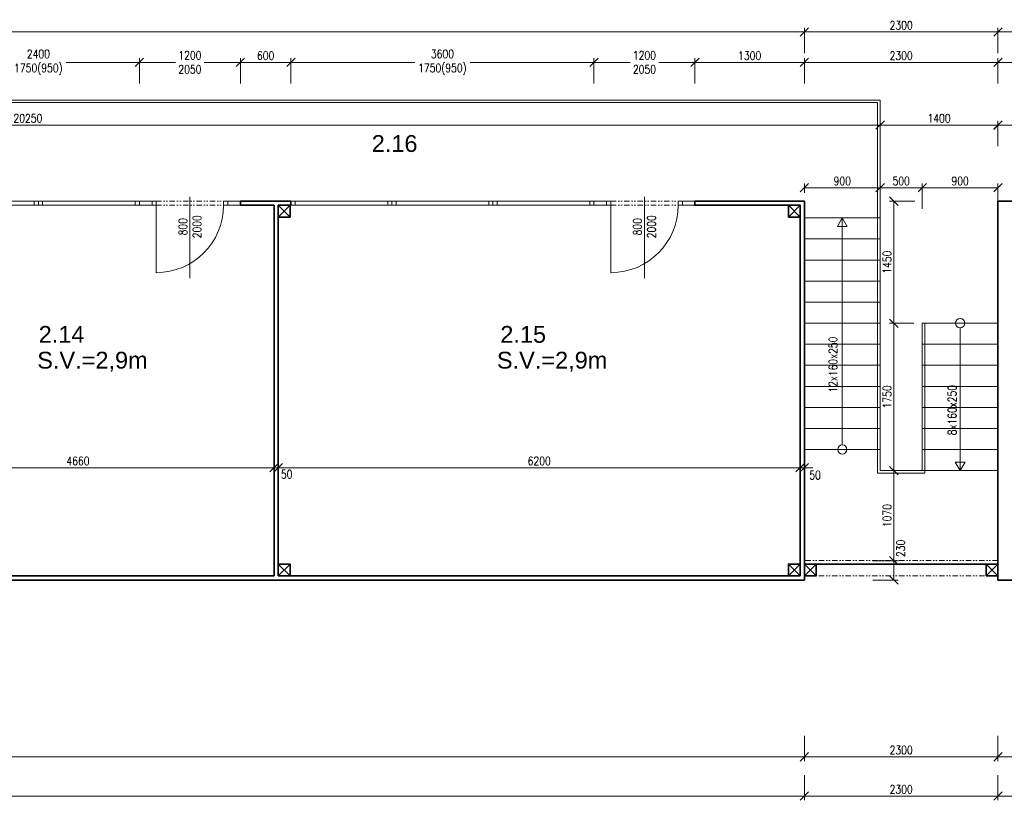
# Model space of a CAD drawing. Header units: millimetres. Extents: x -485339 to 286898, y -1189934 to 1602269.
# Tile 108 of 230: x 60123 to 71820, y -1083142 to -1073871. Entities that reach past the tile are written whole.
import ezdxf

# ---------------------------------------------------------------- set-up
doc = ezdxf.new("R2010")
doc.units = ezdxf.units.MM
doc.header["$LTSCALE"] = 10
doc.linetypes.add('DĚLICÍ2', pattern=[15.875, 6.35, -3.175, 0, -3.175, 0, -3.175])
doc.layers.get('Defpoints').update_dxf_attribs({"lineweight": 0})
for name, color, linetype, lineweight in [('St__otvory_dveře', 40, 'Continuous', 18), ('St_kóty', 132, 'Continuous', 18), ('St_otvory_okna', 40, 'Continuous', 18), ('St_plocha_místnosti', 250, 'Continuous', 18), ('St_popis', 250, 'Continuous', 18), ('St_popis_otvory', 40, 'Continuous', 18), ('St_sloupy_konstrukce haly', 5, 'Continuous', 35), ('St_sloupy_opláštění_půdorys', 25, 'Continuous', 35), ('St_čáry_nad', 250, 'DĚLICÍ2', 18), ('St_čáry_obrys', 5, 'Continuous', 35), ('St_čáry_plné', 250, 'Continuous', 18)]:
    doc.layers.add(name, color=color, linetype=linetype, lineweight=lineweight)
doc.styles.add('Andy', font='arial.ttf')
doc.styles.get("Standard").update_dxf_attribs({"font": 'simplex.shx', "width": 0.8})
doc.linetypes.add('ZIGZAG', pattern='A,0.00254,-5.08,[131,ltypeshp.shx,S=5.08,R=0,X=-5.08,Y=0],-10.16,[131,ltypeshp.shx,S=5.08,R=180,X=5.08,Y=0],-5.08', length=20.32254)
doc.dimstyles.new('stavebníM50 vnitřní', dxfattribs={"dimtxt": 100, "dimasz": 100, "dimexe": 50, "dimexo": 100, "dimgap": 30, "dimtad": 1, "dimdec": 0, "dimtxsty": 'Standard', "dimblk": 'OBLIQUE', "dimcen": 2.5, "dimclrd": 256, "dimclre": 256, "dimclrt": 256, "dimadec": 0, "dimazin": 0, "dimtfac": 1, "dimtdec": 0, "dimtmove": 2, "dimatfit": 2, "dimldrblk": 'OBLIQUE', "dimfxl": 250, "dimfxlon": 1, "dimlwd": -1, "dimlwe": -1, "dimarcsym": 0})

# ---------------------------------------------------------------- blocks, each defined once
blk = doc.blocks.new('G$C51AC4435')
at = {"layer": 'St__otvory_dveře', "ltscale": 2}
for points in [[(0, 0), (50, 0), (50, -150), (0, -150)], [(0, -150), (50, -150), (50, -200), (0, -200)], [(0, -1050), (50, -1050), (50, -1000), (0, -1000)], [(0, -1200), (50, -1200), (50, -1050), (0, -1050)]]:
    blk.add_lwpolyline(points, close=True, dxfattribs=at)
at = {"layer": 'St__otvory_dveře', "linetype": 'DĚLICÍ2'}
for points in [[(0, -1000), (0, -200)], [(50, -1000), (50, -200)]]:
    blk.add_lwpolyline(points, dxfattribs=at)
at = {"layer": 'St__otvory_dveře', "ltscale": 2}
blk.add_lwpolyline([(50, -1000), (850, -1000)], dxfattribs=at)
blk.add_arc((50, -1000), 800, 0, 90, dxfattribs=at)
blk = doc.blocks.new('G$C325A9F68')
at = {"layer": 'St_otvory_okna', "ltscale": 2}
for points in [[(0, 0), (1200, 0), (1200, 50), (0, 50)], [(0, 0), (50, 0), (50, 50), (0, 50)], [(1200, 0), (1150, 0), (1150, 50), (1200, 50)]]:
    blk.add_lwpolyline(points, close=True, dxfattribs=at)
blk = doc.blocks.new('G$C2F820337')
at = {"layer": 'St_sloupy_opláštění_půdorys', "ltscale": 2}
blk.add_lwpolyline([(-70, -70), (70, -70), (70, 70), (-70, 70)], close=True, dxfattribs=at)
for points in [[(-70, 70), (70, -70)], [(70, 70), (-70, -70)]]:
    blk.add_lwpolyline(points, dxfattribs=at)
blk = doc.blocks.new('_OBLIQUE')
at = {"color": 0, "linetype": 'ByBlock'}
blk.add_line((-0.5, -0.5), (0.5, 0.5), dxfattribs=at)
blk = doc.blocks.new('*D6206')
at = {"layer": 'Defpoints', "color": 0}
for p in [(61545, -1074378), (59145, -1076026), (61545, -1076051)]:
    blk.add_point(p, dxfattribs=at)
at = {"layer": 'St_kóty'}
for p, q in [((59145, -1074628), (59145, -1074328)), ((59145, -1074378), (60016, -1074378)), ((61545, -1074378), (60674, -1074378)), ((61545, -1074628), (61545, -1074328))]:
    blk.add_line(p, q, dxfattribs=at)
at = {"layer": 'St_kóty', "linetype": 'ByBlock', "xscale": 100, "yscale": 100, "zscale": 100, "rotation": 180}
blk.add_blockref('_OBLIQUE', (59145, -1074378), dxfattribs=at)
at = {"layer": 'St_kóty', "linetype": 'ByBlock', "xscale": 100, "yscale": 100, "zscale": 100}
blk.add_blockref('_OBLIQUE', (61545, -1074378), dxfattribs=at)
at = {"layer": 'St_kóty', "insert": (60345, -1074378), "char_height": 100, "attachment_point": 5}
blk.add_mtext('2400\\P1750(950)', dxfattribs=at)
blk = doc.blocks.new('*D6207')
at = {"layer": 'Defpoints', "color": 0}
for p in [(62745, -1074378), (61545, -1076051), (62745, -1076051)]:
    blk.add_point(p, dxfattribs=at)
at = {"layer": 'St_kóty'}
for p, q in [((61545, -1074628), (61545, -1074328)), ((61545, -1074378), (61974, -1074378)), ((62745, -1074378), (62316, -1074378)), ((62745, -1074628), (62745, -1074328))]:
    blk.add_line(p, q, dxfattribs=at)
at = {"layer": 'St_kóty', "linetype": 'ByBlock', "xscale": 100, "yscale": 100, "zscale": 100, "rotation": 180}
blk.add_blockref('_OBLIQUE', (61545, -1074378), dxfattribs=at)
at = {"layer": 'St_kóty', "linetype": 'ByBlock', "xscale": 100, "yscale": 100, "zscale": 100}
blk.add_blockref('_OBLIQUE', (62745, -1074378), dxfattribs=at)
at = {"layer": 'St_kóty', "insert": (62145, -1074378), "char_height": 100, "attachment_point": 5}
blk.add_mtext('1200\\P2050', dxfattribs=at)
blk = doc.blocks.new('*D6208')
at = {"layer": 'Defpoints', "color": 0}
for p in [(63345, -1074378), (62745, -1076051), (63345, -1076051)]:
    blk.add_point(p, dxfattribs=at)
at = {"layer": 'St_kóty'}
for p, q in [((62745, -1074628), (62745, -1074328)), ((62745, -1074378), (63345, -1074378)), ((63345, -1074628), (63345, -1074328))]:
    blk.add_line(p, q, dxfattribs=at)
at = {"layer": 'St_kóty', "linetype": 'ByBlock', "xscale": 100, "yscale": 100, "zscale": 100, "rotation": 180}
blk.add_blockref('_OBLIQUE', (62745, -1074378), dxfattribs=at)
at = {"layer": 'St_kóty', "linetype": 'ByBlock', "xscale": 100, "yscale": 100, "zscale": 100}
blk.add_blockref('_OBLIQUE', (63345, -1074378), dxfattribs=at)
at = {"layer": 'St_kóty', "insert": (63045, -1074298), "char_height": 100, "attachment_point": 5}
blk.add_mtext('600', dxfattribs=at)
blk = doc.blocks.new('*D6209')
at = {"layer": 'Defpoints', "color": 0}
for p in [(66945, -1074378), (63345, -1076051), (66945, -1076051)]:
    blk.add_point(p, dxfattribs=at)
at = {"layer": 'St_kóty'}
for p, q in [((63345, -1074628), (63345, -1074328)), ((63345, -1074378), (64816, -1074378)), ((66945, -1074378), (65474, -1074378)), ((66945, -1074628), (66945, -1074328))]:
    blk.add_line(p, q, dxfattribs=at)
at = {"layer": 'St_kóty', "linetype": 'ByBlock', "xscale": 100, "yscale": 100, "zscale": 100, "rotation": 180}
blk.add_blockref('_OBLIQUE', (63345, -1074378), dxfattribs=at)
at = {"layer": 'St_kóty', "linetype": 'ByBlock', "xscale": 100, "yscale": 100, "zscale": 100}
blk.add_blockref('_OBLIQUE', (66945, -1074378), dxfattribs=at)
at = {"layer": 'St_kóty', "insert": (65145, -1074378), "char_height": 100, "attachment_point": 5}
blk.add_mtext('3600\\P1750(950)', dxfattribs=at)
blk = doc.blocks.new('*D6210')
at = {"layer": 'Defpoints', "color": 0}
for p in [(68145, -1074378), (66945, -1076051), (68145, -1076051)]:
    blk.add_point(p, dxfattribs=at)
at = {"layer": 'St_kóty'}
for p, q in [((66945, -1074628), (66945, -1074328)), ((66945, -1074378), (67374, -1074378)), ((68145, -1074378), (67716, -1074378)), ((68145, -1074628), (68145, -1074328))]:
    blk.add_line(p, q, dxfattribs=at)
at = {"layer": 'St_kóty', "linetype": 'ByBlock', "xscale": 100, "yscale": 100, "zscale": 100, "rotation": 180}
blk.add_blockref('_OBLIQUE', (66945, -1074378), dxfattribs=at)
at = {"layer": 'St_kóty', "linetype": 'ByBlock', "xscale": 100, "yscale": 100, "zscale": 100}
blk.add_blockref('_OBLIQUE', (68145, -1074378), dxfattribs=at)
at = {"layer": 'St_kóty', "insert": (67545, -1074378), "char_height": 100, "attachment_point": 5}
blk.add_mtext('1200\\P2050', dxfattribs=at)
blk = doc.blocks.new('*D6211')
at = {"layer": 'Defpoints', "color": 0}
for p in [(69445, -1074378), (68145, -1076051), (69445, -1076026)]:
    blk.add_point(p, dxfattribs=at)
at = {"layer": 'St_kóty'}
for p, q in [((68145, -1074628), (68145, -1074328)), ((68145, -1074378), (69445, -1074378)), ((69445, -1074628), (69445, -1074328))]:
    blk.add_line(p, q, dxfattribs=at)
at = {"layer": 'St_kóty', "linetype": 'ByBlock', "xscale": 100, "yscale": 100, "zscale": 100, "rotation": 180}
blk.add_blockref('_OBLIQUE', (68145, -1074378), dxfattribs=at)
at = {"layer": 'St_kóty', "linetype": 'ByBlock', "xscale": 100, "yscale": 100, "zscale": 100}
blk.add_blockref('_OBLIQUE', (69445, -1074378), dxfattribs=at)
at = {"layer": 'St_kóty', "insert": (68795, -1074298), "char_height": 100, "attachment_point": 5}
blk.add_mtext('1300', dxfattribs=at)
blk = doc.blocks.new('*D6212')
at = {"layer": 'Defpoints', "color": 0}
for p in [(71745, -1074378), (69445, -1076026), (71745, -1076026)]:
    blk.add_point(p, dxfattribs=at)
at = {"layer": 'St_kóty'}
for p, q in [((69445, -1074628), (69445, -1074328)), ((69445, -1074378), (71745, -1074378)), ((71745, -1074628), (71745, -1074328))]:
    blk.add_line(p, q, dxfattribs=at)
at = {"layer": 'St_kóty', "linetype": 'ByBlock', "xscale": 100, "yscale": 100, "zscale": 100, "rotation": 180}
blk.add_blockref('_OBLIQUE', (69445, -1074378), dxfattribs=at)
at = {"layer": 'St_kóty', "linetype": 'ByBlock', "xscale": 100, "yscale": 100, "zscale": 100}
blk.add_blockref('_OBLIQUE', (71745, -1074378), dxfattribs=at)
at = {"layer": 'St_kóty', "insert": (70595, -1074298), "char_height": 100, "attachment_point": 5}
blk.add_mtext('2300', dxfattribs=at)
blk = doc.blocks.new('*D6213')
at = {"layer": 'Defpoints', "color": 0}
for p in [(70345, -1075867), (69445, -1076026), (70345, -1076026)]:
    blk.add_point(p, dxfattribs=at)
at = {"layer": 'St_kóty'}
for p, q in [((69445, -1075926), (69445, -1075817)), ((70345, -1075926), (70345, -1075817)), ((69445, -1075867), (70345, -1075867))]:
    blk.add_line(p, q, dxfattribs=at)
at = {"layer": 'St_kóty', "linetype": 'ByBlock', "xscale": 100, "yscale": 100, "zscale": 100, "rotation": 180}
blk.add_blockref('_OBLIQUE', (69445, -1075867), dxfattribs=at)
at = {"layer": 'St_kóty', "linetype": 'ByBlock', "xscale": 100, "yscale": 100, "zscale": 100}
blk.add_blockref('_OBLIQUE', (70345, -1075867), dxfattribs=at)
at = {"layer": 'St_kóty', "insert": (69895, -1075787), "char_height": 100, "attachment_point": 5}
blk.add_mtext('900', dxfattribs=at)
blk = doc.blocks.new('*D6214')
at = {"layer": 'Defpoints', "color": 0}
for p in [(70845, -1075867), (70345, -1076026), (70845, -1077476)]:
    blk.add_point(p, dxfattribs=at)
at = {"layer": 'St_kóty'}
for p, q in [((70345, -1075926), (70345, -1075817)), ((70845, -1076117), (70845, -1075817)), ((70345, -1075867), (70845, -1075867))]:
    blk.add_line(p, q, dxfattribs=at)
at = {"layer": 'St_kóty', "linetype": 'ByBlock', "xscale": 100, "yscale": 100, "zscale": 100, "rotation": 180}
blk.add_blockref('_OBLIQUE', (70345, -1075867), dxfattribs=at)
at = {"layer": 'St_kóty', "linetype": 'ByBlock', "xscale": 100, "yscale": 100, "zscale": 100}
blk.add_blockref('_OBLIQUE', (70845, -1075867), dxfattribs=at)
at = {"layer": 'St_kóty', "insert": (70595, -1075787), "char_height": 100, "attachment_point": 5}
blk.add_mtext('500', dxfattribs=at)
blk = doc.blocks.new('*D6215')
at = {"layer": 'Defpoints', "color": 0}
for p in [(71745, -1075867), (70845, -1077476), (71745, -1077476)]:
    blk.add_point(p, dxfattribs=at)
at = {"layer": 'St_kóty'}
for p, q in [((70845, -1076117), (70845, -1075817)), ((71745, -1076117), (71745, -1075817)), ((70845, -1075867), (71745, -1075867))]:
    blk.add_line(p, q, dxfattribs=at)
at = {"layer": 'St_kóty', "linetype": 'ByBlock', "xscale": 100, "yscale": 100, "zscale": 100, "rotation": 180}
blk.add_blockref('_OBLIQUE', (70845, -1075867), dxfattribs=at)
at = {"layer": 'St_kóty', "linetype": 'ByBlock', "xscale": 100, "yscale": 100, "zscale": 100}
blk.add_blockref('_OBLIQUE', (71745, -1075867), dxfattribs=at)
at = {"layer": 'St_kóty', "insert": (71295, -1075787), "char_height": 100, "attachment_point": 5}
blk.add_mtext('900', dxfattribs=at)
blk = doc.blocks.new('*D6216')
at = {"layer": 'Defpoints', "color": 0}
for p in [(69445, -1080296), (70508, -1080296), (69445, -1080526)]:
    blk.add_point(p, dxfattribs=at)
at = {"layer": 'St_kóty'}
for p, q in [((70258, -1080296), (70558, -1080296)), ((70508, -1080526), (70508, -1080296)), ((70258, -1080526), (70558, -1080526))]:
    blk.add_line(p, q, dxfattribs=at)
at = {"layer": 'St_kóty', "linetype": 'ByBlock', "xscale": 100, "yscale": 100, "zscale": 100}
for p, rotation in [((70508, -1080296), 90), ((70508, -1080526), 270)]:
    blk.add_blockref('_OBLIQUE', p, dxfattribs=dict(at, rotation=rotation))
at = {"layer": 'St_kóty', "insert": (70589, -1080150), "char_height": 100, "attachment_point": 5, "rotation": 90}
blk.add_mtext('230', dxfattribs=at)
blk = doc.blocks.new('*D6217')
at = {"layer": 'Defpoints', "color": 0}
for p in [(70345, -1079226), (70508, -1079226), (69445, -1080296)]:
    blk.add_point(p, dxfattribs=at)
at = {"layer": 'St_kóty'}
for p, q in [((70445, -1079226), (70558, -1079226)), ((70508, -1080296), (70508, -1079226)), ((70258, -1080296), (70558, -1080296))]:
    blk.add_line(p, q, dxfattribs=at)
at = {"layer": 'St_kóty', "linetype": 'ByBlock', "xscale": 100, "yscale": 100, "zscale": 100}
for p, rotation in [((70508, -1079226), 90), ((70508, -1080296), 270)]:
    blk.add_blockref('_OBLIQUE', p, dxfattribs=dict(at, rotation=rotation))
at = {"layer": 'St_kóty', "insert": (70428, -1079761), "char_height": 100, "attachment_point": 5, "rotation": 90}
blk.add_mtext('1070', dxfattribs=at)
blk = doc.blocks.new('*D6218')
at = {"layer": 'Defpoints', "color": 0}
for p in [(70508, -1077476), (70845, -1077476), (70345, -1079226)]:
    blk.add_point(p, dxfattribs=at)
at = {"layer": 'St_kóty'}
for p, q in [((70745, -1077476), (70458, -1077476)), ((70508, -1079226), (70508, -1077476)), ((70445, -1079226), (70558, -1079226))]:
    blk.add_line(p, q, dxfattribs=at)
at = {"layer": 'St_kóty', "linetype": 'ByBlock', "xscale": 100, "yscale": 100, "zscale": 100}
for p, rotation in [((70508, -1077476), 90), ((70508, -1079226), 270)]:
    blk.add_blockref('_OBLIQUE', p, dxfattribs=dict(at, rotation=rotation))
at = {"layer": 'St_kóty', "insert": (70428, -1078351), "char_height": 100, "attachment_point": 5, "rotation": 90}
blk.add_mtext('1750', dxfattribs=at)
blk = doc.blocks.new('*D6219')
at = {"layer": 'Defpoints', "color": 0}
for p in [(70508, -1076026), (71745, -1076026), (70845, -1077476)]:
    blk.add_point(p, dxfattribs=at)
at = {"layer": 'St_kóty'}
for p, q in [((70758, -1076026), (70458, -1076026)), ((70508, -1077476), (70508, -1076026)), ((70745, -1077476), (70458, -1077476))]:
    blk.add_line(p, q, dxfattribs=at)
at = {"layer": 'St_kóty', "linetype": 'ByBlock', "xscale": 100, "yscale": 100, "zscale": 100}
for p, rotation in [((70508, -1076026), 90), ((70508, -1077476), 270)]:
    blk.add_blockref('_OBLIQUE', p, dxfattribs=dict(at, rotation=rotation))
at = {"layer": 'St_kóty', "insert": (70428, -1076751), "char_height": 100, "attachment_point": 5, "rotation": 90}
blk.add_mtext('1450', dxfattribs=at)
blk = doc.blocks.new('*D6221')
at = {"layer": 'Defpoints', "color": 0}
for p in [(70345, -1074826), (70345, -1075122), (50095, -1075426)]:
    blk.add_point(p, dxfattribs=at)
at = {"layer": 'St_kóty'}
for p, q in [((70345, -1074926), (70345, -1075172)), ((50095, -1075326), (50095, -1075072)), ((50095, -1075122), (70345, -1075122))]:
    blk.add_line(p, q, dxfattribs=at)
at = {"layer": 'St_kóty', "linetype": 'ByBlock', "xscale": 100, "yscale": 100, "zscale": 100, "rotation": 180}
blk.add_blockref('_OBLIQUE', (50095, -1075122), dxfattribs=at)
at = {"layer": 'St_kóty', "linetype": 'ByBlock', "xscale": 100, "yscale": 100, "zscale": 100}
blk.add_blockref('_OBLIQUE', (70345, -1075122), dxfattribs=at)
at = {"layer": 'St_kóty', "insert": (60220, -1075042), "char_height": 100, "attachment_point": 5}
blk.add_mtext('20250', dxfattribs=at)
blk = doc.blocks.new('*D6222')
at = {"layer": 'Defpoints', "color": 0}
for p in [(70345, -1074826), (71745, -1075122), (71745, -1076026)]:
    blk.add_point(p, dxfattribs=at)
at = {"layer": 'St_kóty'}
for p, q in [((70345, -1074926), (70345, -1075172)), ((71745, -1075372), (71745, -1075072)), ((70345, -1075122), (71745, -1075122))]:
    blk.add_line(p, q, dxfattribs=at)
at = {"layer": 'St_kóty', "linetype": 'ByBlock', "xscale": 100, "yscale": 100, "zscale": 100, "rotation": 180}
blk.add_blockref('_OBLIQUE', (70345, -1075122), dxfattribs=at)
at = {"layer": 'St_kóty', "linetype": 'ByBlock', "xscale": 100, "yscale": 100, "zscale": 100}
blk.add_blockref('_OBLIQUE', (71745, -1075122), dxfattribs=at)
at = {"layer": 'St_kóty', "insert": (71045, -1075042), "char_height": 100, "attachment_point": 5}
blk.add_mtext('1400', dxfattribs=at)
blk = doc.blocks.new('*D6227')
at = {"layer": 'Defpoints', "color": 0}
for p in [(63145, -1079192), (58485, -1080476), (63145, -1080476)]:
    blk.add_point(p, dxfattribs=at)
at = {"layer": 'St_kóty'}
for p, q in [((58485, -1079442), (58485, -1079142)), ((58485, -1079192), (63145, -1079192)), ((63145, -1079442), (63145, -1079142))]:
    blk.add_line(p, q, dxfattribs=at)
at = {"layer": 'St_kóty', "linetype": 'ByBlock', "xscale": 100, "yscale": 100, "zscale": 100, "rotation": 180}
blk.add_blockref('_OBLIQUE', (58485, -1079192), dxfattribs=at)
at = {"layer": 'St_kóty', "linetype": 'ByBlock', "xscale": 100, "yscale": 100, "zscale": 100}
blk.add_blockref('_OBLIQUE', (63145, -1079192), dxfattribs=at)
at = {"layer": 'St_kóty', "insert": (60815, -1079112), "char_height": 100, "attachment_point": 5}
blk.add_mtext('4660', dxfattribs=at)
blk = doc.blocks.new('*D6228')
at = {"layer": 'Defpoints', "color": 0}
for p in [(63195, -1079192), (63195, -1080336), (63145, -1080476)]:
    blk.add_point(p, dxfattribs=at)
at = {"layer": 'St_kóty'}
for p, q in [((63145, -1079192), (63045, -1079192)), ((63145, -1079442), (63145, -1079142)), ((63145, -1079192), (63195, -1079192)), ((63195, -1079442), (63195, -1079142)), ((63195, -1079192), (63295, -1079192))]:
    blk.add_line(p, q, dxfattribs=at)
at = {"layer": 'St_kóty', "linetype": 'ByBlock', "xscale": 100, "yscale": 100, "zscale": 100}
blk.add_blockref('_OBLIQUE', (63145, -1079192), dxfattribs=at)
at = {"layer": 'St_kóty', "linetype": 'ByBlock', "xscale": 100, "yscale": 100, "zscale": 100, "rotation": 180}
blk.add_blockref('_OBLIQUE', (63195, -1079192), dxfattribs=at)
at = {"layer": 'St_kóty', "insert": (63295, -1079269), "char_height": 100, "attachment_point": 5}
blk.add_mtext('50', dxfattribs=at)
blk = doc.blocks.new('*D6229')
at = {"layer": 'Defpoints', "color": 0}
for p in [(69395, -1079192), (63195, -1080336), (69395, -1080476)]:
    blk.add_point(p, dxfattribs=at)
at = {"layer": 'St_kóty'}
for p, q in [((63195, -1079442), (63195, -1079142)), ((63195, -1079192), (69395, -1079192)), ((69395, -1079442), (69395, -1079142))]:
    blk.add_line(p, q, dxfattribs=at)
at = {"layer": 'St_kóty', "linetype": 'ByBlock', "xscale": 100, "yscale": 100, "zscale": 100, "rotation": 180}
blk.add_blockref('_OBLIQUE', (63195, -1079192), dxfattribs=at)
at = {"layer": 'St_kóty', "linetype": 'ByBlock', "xscale": 100, "yscale": 100, "zscale": 100}
blk.add_blockref('_OBLIQUE', (69395, -1079192), dxfattribs=at)
at = {"layer": 'St_kóty', "insert": (66295, -1079112), "char_height": 100, "attachment_point": 5}
blk.add_mtext('6200', dxfattribs=at)
blk = doc.blocks.new('*D6230')
at = {"layer": 'Defpoints', "color": 0}
for p in [(69445, -1079192), (69395, -1080476), (69445, -1080526)]:
    blk.add_point(p, dxfattribs=at)
at = {"layer": 'St_kóty'}
for p, q in [((69395, -1079192), (69295, -1079192)), ((69395, -1079442), (69395, -1079142)), ((69395, -1079192), (69445, -1079192)), ((69445, -1079442), (69445, -1079142)), ((69445, -1079192), (69545, -1079192))]:
    blk.add_line(p, q, dxfattribs=at)
at = {"layer": 'St_kóty', "linetype": 'ByBlock', "xscale": 100, "yscale": 100, "zscale": 100}
blk.add_blockref('_OBLIQUE', (69395, -1079192), dxfattribs=at)
at = {"layer": 'St_kóty', "linetype": 'ByBlock', "xscale": 100, "yscale": 100, "zscale": 100, "rotation": 180}
blk.add_blockref('_OBLIQUE', (69445, -1079192), dxfattribs=at)
at = {"layer": 'St_kóty', "insert": (69572, -1079280), "char_height": 100, "attachment_point": 5}
blk.add_mtext('50', dxfattribs=at)
blk = doc.blocks.new('*D6231')
at = {"layer": 'Defpoints', "color": 0}
for p in [(73270, -1074378), (71745, -1076026), (73270, -1076026)]:
    blk.add_point(p, dxfattribs=at)
at = {"layer": 'St_kóty'}
for p, q in [((71745, -1074628), (71745, -1074328)), ((71745, -1074378), (73270, -1074378)), ((73270, -1074628), (73270, -1074328))]:
    blk.add_line(p, q, dxfattribs=at)
at = {"layer": 'St_kóty', "linetype": 'ByBlock', "xscale": 100, "yscale": 100, "zscale": 100, "rotation": 180}
blk.add_blockref('_OBLIQUE', (71745, -1074378), dxfattribs=at)
at = {"layer": 'St_kóty', "linetype": 'ByBlock', "xscale": 100, "yscale": 100, "zscale": 100}
blk.add_blockref('_OBLIQUE', (73270, -1074378), dxfattribs=at)
at = {"layer": 'St_kóty', "insert": (72508, -1074298), "char_height": 100, "attachment_point": 5}
blk.add_mtext('1525', dxfattribs=at)
blk = doc.blocks.new('*D6240')
at = {"layer": 'Defpoints', "color": 0}
for p in [(69445, -1074017), (47745, -1076026), (69445, -1076026)]:
    blk.add_point(p, dxfattribs=at)
at = {"layer": 'St_kóty'}
for p, q in [((47745, -1074267), (47745, -1073967)), ((47745, -1074017), (69445, -1074017)), ((69445, -1074267), (69445, -1073967))]:
    blk.add_line(p, q, dxfattribs=at)
at = {"layer": 'St_kóty', "linetype": 'ByBlock', "xscale": 100, "yscale": 100, "zscale": 100, "rotation": 180}
blk.add_blockref('_OBLIQUE', (47745, -1074017), dxfattribs=at)
at = {"layer": 'St_kóty', "linetype": 'ByBlock', "xscale": 100, "yscale": 100, "zscale": 100}
blk.add_blockref('_OBLIQUE', (69445, -1074017), dxfattribs=at)
at = {"layer": 'St_kóty', "insert": (58595, -1073937), "char_height": 100, "attachment_point": 5}
blk.add_mtext('21700', dxfattribs=at)
blk = doc.blocks.new('*D6241')
at = {"layer": 'Defpoints', "color": 0}
for p in [(71745, -1074017), (69445, -1076026), (71745, -1076026)]:
    blk.add_point(p, dxfattribs=at)
at = {"layer": 'St_kóty'}
for p, q in [((69445, -1074267), (69445, -1073967)), ((69445, -1074017), (71745, -1074017)), ((71745, -1074267), (71745, -1073967))]:
    blk.add_line(p, q, dxfattribs=at)
at = {"layer": 'St_kóty', "linetype": 'ByBlock', "xscale": 100, "yscale": 100, "zscale": 100, "rotation": 180}
blk.add_blockref('_OBLIQUE', (69445, -1074017), dxfattribs=at)
at = {"layer": 'St_kóty', "linetype": 'ByBlock', "xscale": 100, "yscale": 100, "zscale": 100}
blk.add_blockref('_OBLIQUE', (71745, -1074017), dxfattribs=at)
at = {"layer": 'St_kóty', "insert": (70595, -1073937), "char_height": 100, "attachment_point": 5}
blk.add_mtext('2300', dxfattribs=at)
blk = doc.blocks.new('*D6242')
at = {"layer": 'Defpoints', "color": 0}
for p in [(82055, -1074017), (71745, -1076026), (82055, -1076026)]:
    blk.add_point(p, dxfattribs=at)
at = {"layer": 'St_kóty'}
for p, q in [((71745, -1074267), (71745, -1073967)), ((71745, -1074017), (82055, -1074017)), ((82055, -1074267), (82055, -1073967))]:
    blk.add_line(p, q, dxfattribs=at)
at = {"layer": 'St_kóty', "linetype": 'ByBlock', "xscale": 100, "yscale": 100, "zscale": 100, "rotation": 180}
blk.add_blockref('_OBLIQUE', (71745, -1074017), dxfattribs=at)
at = {"layer": 'St_kóty', "linetype": 'ByBlock', "xscale": 100, "yscale": 100, "zscale": 100}
blk.add_blockref('_OBLIQUE', (82055, -1074017), dxfattribs=at)
at = {"layer": 'St_kóty', "insert": (76900, -1073937), "char_height": 100, "attachment_point": 5}
blk.add_mtext('10310', dxfattribs=at)
blk = doc.blocks.new('*D6245')
at = {"layer": 'Defpoints', "color": 0}
for p in [(72945, -1075124), (71745, -1076026), (72945, -1076326)]:
    blk.add_point(p, dxfattribs=at)
at = {"layer": 'St_kóty'}
for p, q in [((71745, -1075374), (71745, -1075074)), ((72945, -1075374), (72945, -1075074)), ((71745, -1075124), (72945, -1075124))]:
    blk.add_line(p, q, dxfattribs=at)
at = {"layer": 'St_kóty', "linetype": 'ByBlock', "xscale": 100, "yscale": 100, "zscale": 100, "rotation": 180}
blk.add_blockref('_OBLIQUE', (71745, -1075124), dxfattribs=at)
at = {"layer": 'St_kóty', "linetype": 'ByBlock', "xscale": 100, "yscale": 100, "zscale": 100}
blk.add_blockref('_OBLIQUE', (72945, -1075124), dxfattribs=at)
at = {"layer": 'St_kóty', "insert": (72345, -1075044), "char_height": 100, "attachment_point": 5}
blk.add_mtext('1200', dxfattribs=at)
blk = doc.blocks.new('*D6302')
at = {"layer": 'Defpoints', "color": 0}
for p in [(47745, -1080821), (69445, -1080821), (69445, -1082625)]:
    blk.add_point(p, dxfattribs=at)
at = {"layer": 'St_kóty'}
for p, q in [((47745, -1082375), (47745, -1082675)), ((69445, -1082375), (69445, -1082675)), ((47745, -1082625), (69445, -1082625))]:
    blk.add_line(p, q, dxfattribs=at)
at = {"layer": 'St_kóty', "linetype": 'ByBlock', "xscale": 100, "yscale": 100, "zscale": 100, "rotation": 180}
blk.add_blockref('_OBLIQUE', (47745, -1082625), dxfattribs=at)
at = {"layer": 'St_kóty', "linetype": 'ByBlock', "xscale": 100, "yscale": 100, "zscale": 100}
blk.add_blockref('_OBLIQUE', (69445, -1082625), dxfattribs=at)
at = {"layer": 'St_kóty', "insert": (58595, -1082545), "char_height": 100, "attachment_point": 5}
blk.add_mtext('21700', dxfattribs=at)
blk = doc.blocks.new('*D6303')
at = {"layer": 'Defpoints', "color": 0}
for p in [(69445, -1080821), (71745, -1080821), (71745, -1082625)]:
    blk.add_point(p, dxfattribs=at)
at = {"layer": 'St_kóty'}
for p, q in [((69445, -1082375), (69445, -1082675)), ((71745, -1082375), (71745, -1082675)), ((69445, -1082625), (71745, -1082625))]:
    blk.add_line(p, q, dxfattribs=at)
at = {"layer": 'St_kóty', "linetype": 'ByBlock', "xscale": 100, "yscale": 100, "zscale": 100, "rotation": 180}
blk.add_blockref('_OBLIQUE', (69445, -1082625), dxfattribs=at)
at = {"layer": 'St_kóty', "linetype": 'ByBlock', "xscale": 100, "yscale": 100, "zscale": 100}
blk.add_blockref('_OBLIQUE', (71745, -1082625), dxfattribs=at)
at = {"layer": 'St_kóty', "insert": (70595, -1082545), "char_height": 100, "attachment_point": 5}
blk.add_mtext('2300', dxfattribs=at)
blk = doc.blocks.new('*D6304')
at = {"layer": 'Defpoints', "color": 0}
for p in [(71745, -1080821), (72495, -1080821), (72495, -1082625)]:
    blk.add_point(p, dxfattribs=at)
at = {"layer": 'St_kóty'}
for p, q in [((71745, -1082375), (71745, -1082675)), ((72495, -1082375), (72495, -1082675)), ((71745, -1082625), (72495, -1082625))]:
    blk.add_line(p, q, dxfattribs=at)
at = {"layer": 'St_kóty', "linetype": 'ByBlock', "xscale": 100, "yscale": 100, "zscale": 100, "rotation": 180}
blk.add_blockref('_OBLIQUE', (71745, -1082625), dxfattribs=at)
at = {"layer": 'St_kóty', "linetype": 'ByBlock', "xscale": 100, "yscale": 100, "zscale": 100}
blk.add_blockref('_OBLIQUE', (72495, -1082625), dxfattribs=at)
at = {"layer": 'St_kóty', "insert": (72120, -1082545), "char_height": 100, "attachment_point": 5}
blk.add_mtext('750', dxfattribs=at)
blk = doc.blocks.new('*D6328')
at = {"layer": 'Defpoints', "color": 0}
for p in [(47745, -1080526), (69445, -1080526), (69445, -1083092)]:
    blk.add_point(p, dxfattribs=at)
at = {"layer": 'St_kóty'}
for p, q in [((47745, -1082842), (47745, -1083142)), ((69445, -1082842), (69445, -1083142)), ((47745, -1083092), (69445, -1083092))]:
    blk.add_line(p, q, dxfattribs=at)
at = {"layer": 'St_kóty', "linetype": 'ByBlock', "xscale": 100, "yscale": 100, "zscale": 100, "rotation": 180}
blk.add_blockref('_OBLIQUE', (47745, -1083092), dxfattribs=at)
at = {"layer": 'St_kóty', "linetype": 'ByBlock', "xscale": 100, "yscale": 100, "zscale": 100}
blk.add_blockref('_OBLIQUE', (69445, -1083092), dxfattribs=at)
at = {"layer": 'St_kóty', "insert": (58595, -1083012), "char_height": 100, "attachment_point": 5}
blk.add_mtext('21700', dxfattribs=at)
blk = doc.blocks.new('*D6329')
at = {"layer": 'Defpoints', "color": 0}
for p in [(69445, -1080526), (71745, -1080526), (71745, -1083092)]:
    blk.add_point(p, dxfattribs=at)
at = {"layer": 'St_kóty'}
for p, q in [((69445, -1082842), (69445, -1083142)), ((71745, -1082842), (71745, -1083142)), ((69445, -1083092), (71745, -1083092))]:
    blk.add_line(p, q, dxfattribs=at)
at = {"layer": 'St_kóty', "linetype": 'ByBlock', "xscale": 100, "yscale": 100, "zscale": 100, "rotation": 180}
blk.add_blockref('_OBLIQUE', (69445, -1083092), dxfattribs=at)
at = {"layer": 'St_kóty', "linetype": 'ByBlock', "xscale": 100, "yscale": 100, "zscale": 100}
blk.add_blockref('_OBLIQUE', (71745, -1083092), dxfattribs=at)
at = {"layer": 'St_kóty', "insert": (70595, -1083012), "char_height": 100, "attachment_point": 5}
blk.add_mtext('2300', dxfattribs=at)
blk = doc.blocks.new('*D6330')
at = {"layer": 'Defpoints', "color": 0}
for p in [(71745, -1080526), (83245, -1080526), (83245, -1083092)]:
    blk.add_point(p, dxfattribs=at)
at = {"layer": 'St_kóty'}
for p, q in [((71745, -1082842), (71745, -1083142)), ((83245, -1082842), (83245, -1083142)), ((71745, -1083092), (83245, -1083092))]:
    blk.add_line(p, q, dxfattribs=at)
at = {"layer": 'St_kóty', "linetype": 'ByBlock', "xscale": 100, "yscale": 100, "zscale": 100, "rotation": 180}
blk.add_blockref('_OBLIQUE', (71745, -1083092), dxfattribs=at)
at = {"layer": 'St_kóty', "linetype": 'ByBlock', "xscale": 100, "yscale": 100, "zscale": 100}
blk.add_blockref('_OBLIQUE', (83245, -1083092), dxfattribs=at)
at = {"layer": 'St_kóty', "insert": (77495, -1083012), "char_height": 100, "attachment_point": 5}
blk.add_mtext('11500', dxfattribs=at)

msp = doc.modelspace()

# ---------------------------------------------------------------- linework, layer by layer
at = {"layer": 'St_popis_otvory'}
for points in [[(62145.3, -1076941.5), (62145.3, -1075975.3)], [(67545.3, -1076941.5), (67545.3, -1075975.3)]]:
    msp.add_lwpolyline(points, dxfattribs=at)
at = {"layer": 'St_sloupy_konstrukce haly', "linetype": 'ZIGZAG', "ltscale": 0.5}
msp.add_lwpolyline([(71745.3, -1080335.7), (69445.3, -1080335.7)], dxfattribs=at)
at = {"layer": 'St_čáry_nad'}
for points in [[(71745.3, -1080295.5), (69445.3, -1080295.5)], [(71745.3, -1080475.7), (69445.3, -1080475.7)]]:
    msp.add_lwpolyline(points, dxfattribs=at)
at = {"layer": 'St_čáry_obrys'}
for points in [[(62745.3, -1076075.7), (62745.3, -1076025.7)], [(63345.3, -1076025.7), (62745.3, -1076025.7)], [(63345.3, -1076075.7), (63345.3, -1076025.7)], [(69445.3, -1076025.7), (68145.3, -1076025.7)], [(68145.3, -1076075.7), (68145.3, -1076025.7)], [(69445.3, -1080525.7), (69445.3, -1076025.7)], [(62745.3, -1076075.7), (63145.3, -1076075.7)], [(63145.3, -1076075.7), (63145.3, -1080475.7)], [(63195.3, -1076075.7), (63345.3, -1076075.7)], [(63195.3, -1076075.7), (63195.3, -1080475.7)], [(69395.3, -1076075.7), (68145.3, -1076075.7)], [(69395.3, -1080475.7), (69395.3, -1076075.7)], [(69395.3, -1077652.7), (69395.3, -1076075.7)], [(58485.3, -1080475.7), (63145.3, -1080475.7)], [(63195.3, -1080475.7), (69395.3, -1080475.7)], [(47745.3, -1080525.7), (69445.3, -1080525.7)]]:
    msp.add_lwpolyline(points, dxfattribs=at)
at = {"layer": 'St_čáry_obrys', "ltscale": 2}
for points in [[(71745.3, -1080525.7), (71745.3, -1076025.7)], [(73270.3, -1076025.7), (71745.3, -1076025.7)], [(71745.3, -1080525.7), (72495.3, -1080525.7)]]:
    msp.add_lwpolyline(points, dxfattribs=at)
at = {"layer": 'St_čáry_plné'}
for points in [[(50095.3, -1076025.7), (50095.3, -1074825.7), (69445.3, -1074825.7), (70345.3, -1074825.7), (70345.3, -1079225.7)], [(50125.3, -1076025.7), (50125.3, -1074855.7), (69445.3, -1074855.7), (70315.3, -1074855.7), (70315.3, -1079255.7)], [(69445.3, -1076225.7), (70345.3, -1076225.7)], [(69445.3, -1076475.7), (70345.3, -1076475.7)], [(69445.3, -1076725.7), (70345.3, -1076725.7)], [(69445.3, -1076975.7), (70345.3, -1076975.7)], [(69445.3, -1077225.7), (70345.3, -1077225.7)], [(69445.3, -1077475.7), (70345.3, -1077475.7)], [(70845.3, -1079225.7), (70845.3, -1077475.7)], [(71745.3, -1077475.7), (70845.3, -1077475.7)], [(70875.3, -1079255.7), (70875.3, -1077475.7)], [(71745.3, -1080075.7), (71745.3, -1077475.7)], [(69445.3, -1077725.7), (70345.3, -1077725.7)], [(71745.3, -1077725.7), (70845.3, -1077725.7)], [(69445.3, -1077975.7), (70345.3, -1077975.7)], [(71745.3, -1077975.7), (70845.3, -1077975.7)], [(69445.3, -1078225.7), (70345.3, -1078225.7)], [(71745.3, -1078225.7), (70845.3, -1078225.7)], [(69445.3, -1078475.7), (70345.3, -1078475.7)], [(71745.3, -1078475.7), (70845.3, -1078475.7)], [(69445.3, -1078725.7), (70345.3, -1078725.7)], [(71745.3, -1078725.7), (70845.3, -1078725.7)], [(69445.3, -1078975.7), (70345.3, -1078975.7)], [(71745.3, -1078975.7), (70845.3, -1078975.7)], [(70875.3, -1079255.7), (70315.3, -1079255.7)], [(71745.3, -1079225.7), (70345.3, -1079225.7)]]:
    msp.add_lwpolyline(points, dxfattribs=at)
at = {"layer": 'St_čáry_plné', "ltscale": 2}
for points in [[(69895.3, -1076225.7), (69836.7, -1076327.1), (69953.8, -1076327.1)], [(71295.3, -1079225.7), (71236.7, -1079124.2), (71353.8, -1079124.2)]]:
    msp.add_lwpolyline(points, close=True, dxfattribs=at)
for points in [[(69895.3, -1078921.1), (69895.3, -1076225.7)], [(71295.3, -1077530.2), (71295.3, -1079225.7)]]:
    msp.add_lwpolyline(points, dxfattribs=at)
for centre in [(71295.3, -1077475.7), (69895.3, -1078975.7)]:
    msp.add_circle(centre, 54.6, dxfattribs=at)

# ---------------------------------------------------------------- block references
at = {"layer": 'St__otvory_dveře', "ltscale": 2, "rotation": 270}
for p in [(62745.3, -1076025.7), (68145.3, -1076025.7)]:
    msp.add_blockref('G$C51AC4435', p, dxfattribs=at)
at = {"layer": 'St_otvory_okna', "ltscale": 2}
for p in [(59145.3, -1076075.7), (60345.3, -1076075.7), (63345.3, -1076075.7), (64545.3, -1076075.7), (65745.3, -1076075.7)]:
    msp.add_blockref('G$C325A9F68', p, dxfattribs=at)
at = {"layer": 'St_sloupy_opláštění_půdorys', "ltscale": 2}
for p in [(63265.3, -1076145.7), (69325.3, -1076145.7), (63265.3, -1080405.7), (69325.3, -1080405.7), (69515.3, -1080405.7), (71675.3, -1080405.7)]:
    msp.add_blockref('G$C2F820337', p, dxfattribs=at)

# ---------------------------------------------------------------- texts
at = {"layer": 'St_plocha_místnosti', "ltscale": 2, "style": 'Andy'}
for s, p in [('2.16', (64305.1, -1075442)), ('2.14', (60348.4, -1077708.3)), ('2.15', (65832.5, -1077708.3)), ('S.V.=2,9m', (60331.3, -1078014.9)), ('S.V.=2,9m', (65792.3, -1078014.9))]:
    msp.add_text(s, height=200, dxfattribs=at).set_placement(p)
at = {"layer": 'St_popis', "ltscale": 2, "width": 0.8}
for s, p in [('12x160x250', (69835.4, -1078300.3)), ('8x160x250', (71250.6, -1078806.4))]:
    msp.add_text(s, height=100, rotation=90, dxfattribs=at).set_placement(p)
at = {"layer": 'St_popis_otvory', "char_height": 100, "width": 1342.526, "attachment_point": 5, "rotation": 90}
for insert in [(62145.3, -1076330.2), (67545.3, -1076330.2)]:
    msp.add_mtext('800\\P2000', dxfattribs=dict(at, insert=insert))

# ---------------------------------------------------------------- dimensions: what is measured, and where the dimension line sits
at = {"layer": 'St_kóty'}
for base, p1, p2, picture, middle in [((69445.3, -1074017.1), (47745.3, -1076025.7), (69445.3, -1076025.7), '*D6240', (58595.3, -1073937.1)), ((71745.3, -1074017.1), (69445.3, -1076025.7), (71745.3, -1076025.7), '*D6241', (70595.3, -1073937.1)), ((82055.3, -1074017.1), (71745.3, -1076025.7), (82055.3, -1076025.7), '*D6242', (76900.3, -1073937.1)), ((63345.3, -1074377.8), (62745.3, -1076050.7), (63345.3, -1076050.7), '*D6208', (63045.3, -1074297.8)), ((69445.3, -1074377.8), (68145.3, -1076050.7), (69445.3, -1076025.7), '*D6211', (68795.3, -1074297.8)), ((71745.3, -1074377.8), (69445.3, -1076025.7), (71745.3, -1076025.7), '*D6212', (70595.3, -1074297.8)), ((73270.3, -1074377.8), (71745.3, -1076025.7), (73270.3, -1076025.7), '*D6231', (72507.8, -1074297.8)), ((70345.3, -1075121.6), (50095.3, -1075425.7), (70345.3, -1074825.7), '*D6221', (60220.3, -1075041.6)), ((71745.3, -1075121.6), (70345.3, -1074825.7), (71745.3, -1076025.7), '*D6222', (71045.3, -1075041.6)), ((72945.3, -1075123.6), (71745.3, -1076025.7), (72945.3, -1076325.7), '*D6245', (72345.3, -1075043.6)), ((70345.3, -1075867.3), (69445.3, -1076025.7), (70345.3, -1076025.7), '*D6213', (69895.3, -1075787.3)), ((70845.3, -1075867.3), (70345.3, -1076025.7), (70845.3, -1077475.7), '*D6214', (70595.3, -1075787.3)), ((71745.3, -1075867.3), (70845.3, -1077475.7), (71745.3, -1077475.7), '*D6215', (71295.3, -1075787.3)), ((63145.3, -1079191.7), (58485.3, -1080475.7), (63145.3, -1080475.7), '*D6227', (60815.3, -1079111.7)), ((69395.3, -1079191.7), (63195.3, -1080335.7), (69395.3, -1080475.7), '*D6229', (66295.3, -1079111.7)), ((69445.3, -1083091.6), (47745.3, -1080525.7), (69445.3, -1080525.7), '*D6328', (58595.3, -1083011.6)), ((71745.3, -1083091.6), (69445.3, -1080525.7), (71745.3, -1080525.7), '*D6329', (70595.3, -1083011.6)), ((83245.3, -1083091.6), (71745.3, -1080525.7), (83245.3, -1080525.7), '*D6330', (77495.3, -1083011.6)), ((69445.3, -1082624.9), (47745.3, -1080821.3), (69445.3, -1080821.3), '*D6302', (58595.3, -1082544.9)), ((71745.3, -1082624.9), (69445.3, -1080821.3), (71745.3, -1080821.3), '*D6303', (70595.3, -1082544.9)), ((72495.3, -1082624.9), (71745.3, -1080821.3), (72495.3, -1080821.3), '*D6304', (72120.3, -1082544.9))]:
    dim = msp.add_linear_dim(base=base, p1=p1, p2=p2, dimstyle='stavebníM50 vnitřní', dxfattribs=at)
    dim.commit()
    dim.dimension.update_dxf_attribs({"geometry": picture, "text_midpoint": middle})
for base, p1, p2, text, picture, middle in [((61545.3, -1074377.8), (59145.3, -1076025.7), (61545.3, -1076050.7), '<>\\P1750(950)', '*D6206', (60345.3, -1074377.8)), ((62745.3, -1074377.8), (61545.3, -1076050.7), (62745.3, -1076050.7), '<>\\P2050', '*D6207', (62145.3, -1074377.8)), ((66945.3, -1074377.8), (63345.3, -1076050.7), (66945.3, -1076050.7), '<>\\P1750(950)', '*D6209', (65145.3, -1074377.8)), ((68145.3, -1074377.8), (66945.3, -1076050.7), (68145.3, -1076050.7), '<>\\P2050', '*D6210', (67545.3, -1074377.8))]:
    dim = msp.add_linear_dim(base=base, p1=p1, p2=p2, text=text, dimstyle='stavebníM50 vnitřní', override={"dimtxsty": 'Standard'}, dxfattribs=at)
    dim.commit()
    dim.dimension.update_dxf_attribs({"geometry": picture, "text_midpoint": middle, "dimtype": 160})
for base, p1, p2, picture, middle in [((70507.5, -1076025.7), (70845.3, -1077475.7), (71745.3, -1076025.7), '*D6219', (70427.5, -1076750.7)), ((70507.5, -1077475.7), (70345.3, -1079225.7), (70845.3, -1077475.7), '*D6218', (70427.5, -1078350.7)), ((70507.5, -1079225.7), (69445.3, -1080295.5), (70345.3, -1079225.7), '*D6217', (70427.5, -1079760.6))]:
    dim = msp.add_linear_dim(base=base, p1=p1, p2=p2, angle=90, dimstyle='stavebníM50 vnitřní', dxfattribs=at)
    dim.commit()
    dim.dimension.update_dxf_attribs({"geometry": picture, "text_midpoint": middle})
for base, p1, p2, picture, middle in [((63195.3, -1079191.7), (63145.3, -1080475.7), (63195.3, -1080335.7), '*D6228', (63294.6, -1079269)), ((69445.3, -1079191.7), (69395.3, -1080475.7), (69445.3, -1080525.7), '*D6230', (69572, -1079279.7))]:
    dim = msp.add_linear_dim(base=base, p1=p1, p2=p2, dimstyle='stavebníM50 vnitřní', dxfattribs=at)
    dim.commit()
    dim.dimension.update_dxf_attribs({"geometry": picture, "text_midpoint": middle, "dimtype": 160})
dim = msp.add_linear_dim(base=(70507.5, -1080295.5), p1=(69445.3, -1080525.7), p2=(69445.3, -1080295.5), angle=90, dimstyle='stavebníM50 vnitřní', dxfattribs=at)
dim.commit()
dim.dimension.update_dxf_attribs({"geometry": '*D6216', "text_midpoint": (70588.8, -1080150.4), "dimtype": 160})

doc.saveas('drawing.dxf')
